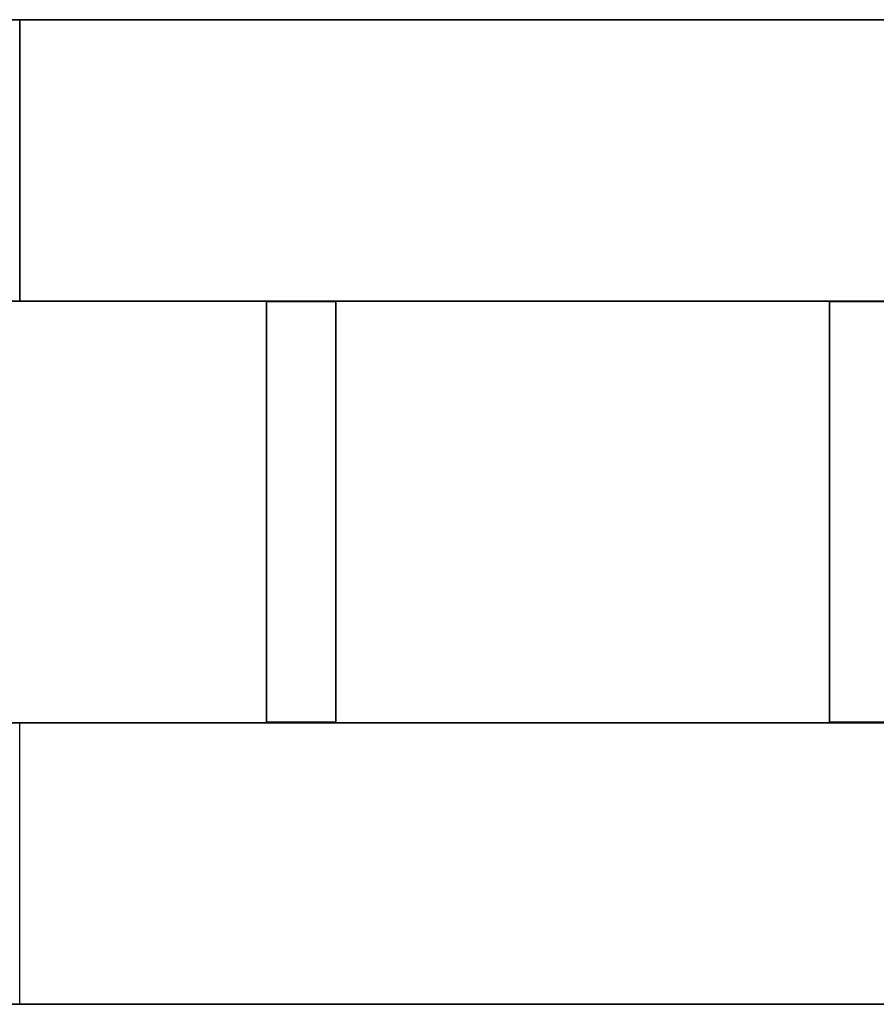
# Model space of a CAD drawing. Header units: millimetres. Extents: x -35 to 33166, y -35 to 31591.
# Tile 56 of 100: x 6835 to 7144, y 1653 to 2009. Entities that reach past the tile are written whole.
import ezdxf

# ---------------------------------------------------------------- set-up
doc = ezdxf.new("R2010")
doc.units = ezdxf.units.MM
doc.header["$LTSCALE"] = 25.4
doc.layers.get('0').update_dxf_attribs({"true_color": 0xffffff})
doc.layers.add('ICF - L1', color=7, linetype='Continuous', true_color=0xb4b464)
doc.layers.add('ICF - L2', color=7, linetype='Continuous', true_color=0x64ff64)

# ---------------------------------------------------------------- blocks, each defined once
blk = doc.blocks.new('Group4473')
for p, q in [((-101.6, 681.975, 457.2), (-101.6, 0, 457.2)), ((-101.6, 681.975), (-101.6, 0)), ((0, 0), (0, 681.975)), ((0, 681.975, 457.2), (0, 0, 457.2)), ((-101.6, 0), (0, 0)), ((0, 0, 457.2), (-101.6, 0, 457.2)), ((0, 0, 457.2), (0, 0)), ((-101.6, 0, 457.2), (-101.6, 0))]:
    blk.add_line(p, q)
blk = doc.blocks.new('6XR35_96_S_CUT_26_875')
blk.add_blockref('Group4473', (0, 0))
blk = doc.blocks.new('6XR35_90_C_Web')
for p, q in [((-76.07, -46.84, -12.5), (-76.07, 46.84, -12.5)), ((-76.07, 46.84, -12.5), (76.07, 46.84, -12.5)), ((76.07, 46.84, 12.5), (-76.07, 46.84, 12.5)), ((-76.07, 46.84, 12.5), (-76.07, -46.84, 12.5)), ((-76.07, 46.84, -12.5), (-76.07, 46.84, 12.5)), ((76.07, 46.84, -12.5), (76.07, -46.84, -12.5)), ((76.07, -46.84, 12.5), (76.07, 46.84, 12.5)), ((76.07, 46.84, 12.5), (76.07, 46.84, -12.5)), ((76.07, -46.84, -12.5), (-76.07, -46.84, -12.5)), ((-76.07, -46.84, 12.5), (76.07, -46.84, 12.5)), ((-76.07, -46.84, 12.5), (-76.07, -46.84, -12.5)), ((76.07, -46.84, -12.5), (76.07, -46.84, 12.5))]:
    blk.add_line(p, q)
blk = doc.blocks.new('Group428#1')
for p, q in [((-254, -254, 457.2), (-1092.2, -254, 457.2)), ((-254, -254), (-1092.2, -254)), ((-254, -685.8, 457.2), (-254, -254, 457.2)), ((-254, -685.8), (-254, -254)), ((-1092.2, -355.6, 457.2), (-355.6, -355.6, 457.2)), ((-1092.2, -355.6), (-355.6, -355.6)), ((-355.6, -355.6, 457.2), (-355.6, -685.8, 457.2)), ((-355.6, -355.6), (-355.6, -685.8)), ((-355.6, -685.8, 457.2), (-254, -685.8, 457.2)), ((-355.6, -685.8), (-355.6, -685.8, 457.2)), ((-355.6, -685.8), (-254, -685.8)), ((-254, -685.8, 457.2), (-254, -685.8))]:
    blk.add_line(p, q)
blk = doc.blocks.new('Group429#1')
for p, q in [((-1092.2, 0, 457.2), (0, 0, 457.2)), ((0, 0), (-1092.2, 0)), ((0, 0, 457.2), (0, -685.8, 457.2)), ((0, -685.8), (0, 0)), ((-227.79, -101.6, 457.2), (-1092.2, -101.6, 457.2)), ((-1092.2, -101.6), (-227.79, -101.6)), ((-101.6, -685.8, 457.2), (-101.6, -227.96, 457.2)), ((-101.6, -227.96), (-101.6, -685.8)), ((0, -685.8, 457.2), (-101.6, -685.8, 457.2)), ((-101.6, -685.8, 457.2), (-101.6, -685.8)), ((-101.6, -685.8), (0, -685.8)), ((0, -685.8), (0, -685.8, 457.2))]:
    blk.add_line(p, q)
blk = doc.blocks.new('6XR35_90_C#1')
for name in ['Group429#1', 'Group428#1']:
    blk.add_blockref(name, (0, 0))
at = {"extrusion": (1, -1.02405e-15, 1.15708e-14)}
for p in [(-177.67, 358.96, -584.2), (-177.67, 358.96, -381)]:
    blk.add_blockref('6XR35_90_C_Web', p, dxfattribs=at)
at = {"extrusion": (1, -1.02405e-15, -1.15708e-14)}
for p in [(-177.67, 97.84, -584.2), (-177.67, 97.84, -381)]:
    blk.add_blockref('6XR35_90_C_Web', p, dxfattribs=at)
blk = doc.blocks.new('6XR35_90_C')
for name in ['Group429#1', 'Group428#1']:
    blk.add_blockref(name, (0, 0))
at = {"extrusion": (9.17096e-16, 1, -1.15708e-14)}
for p in [(177.8, 99.45, -381), (177.8, 99.45, -584.2)]:
    blk.add_blockref('6XR35_90_C_Web', p, dxfattribs=at)
at = {"extrusion": (9.17096e-16, 1, 1.15708e-14)}
for p in [(177.8, 360.57, -381), (177.8, 360.57, -584.2)]:
    blk.add_blockref('6XR35_90_C_Web', p, dxfattribs=at)
blk = doc.blocks.new('Group8500')
for p, q in [((-254, -685.8, 0), (-254, -254, 0)), ((-254, -254, 457.2), (-254, -685.8, 457.2)), ((-355.6, -685.8, 457.2), (-355.6, -355.6, 457.2)), ((-355.6, -685.8, 0), (-355.6, -355.6, 0))]:
    blk.add_line(p, q)
blk = doc.blocks.new('Group8501')
for p, q in [((0, 0, 0), (0, -685.8, 0)), ((0, 0, 457.2), (0, -685.8, 457.2)), ((-101.6, -227.96, 0), (-101.6, -685.8, 0)), ((-101.6, -685.8, 457.2), (-101.6, -227.96, 457.2))]:
    blk.add_line(p, q)
blk = doc.blocks.new('6XR35_90_C_MSG#99')
for name in ['Group8501', 'Group8500']:
    blk.add_blockref(name, (0, 0))
at = {"extrusion": (9.17096e-16, 1, -1.15708e-14)}
for p in [(177.8, 99.45, -381), (177.8, 99.45, -584.2)]:
    blk.add_blockref('6XR35_90_C_Web', p, dxfattribs=at)
at = {"extrusion": (9.17096e-16, 1, 1.15708e-14)}
for p in [(177.8, 360.57, -381), (177.8, 360.57, -584.2)]:
    blk.add_blockref('6XR35_90_C_Web', p, dxfattribs=at)
blk = doc.blocks.new('Group8666')
for p, q in [((-254, -254, 0), (-1019.76, -254, 0)), ((-254, -254, 457.2), (-1019.76, -254, 457.2)), ((-355.6, -355.6, 0), (-1019.76, -355.6, 0)), ((-355.6, -355.6, 457.2), (-1019.76, -355.6, 457.2))]:
    blk.add_line(p, q)
blk = doc.blocks.new('Group8667')
for p, q in [((-1019.76, 0, 457.2), (0, 0, 457.2)), ((0, 0), (-1019.76, 0)), ((-227.79, -101.6), (-1019.76, -101.6)), ((-227.79, -101.6, 457.2), (-1019.76, -101.6, 457.2))]:
    blk.add_line(p, q)
blk = doc.blocks.new('6XR35_90_C_MSG#134')
for name in ['Group8667', 'Group8666']:
    blk.add_blockref(name, (0, 0))
at = {"extrusion": (1, -1.02405e-15, 1.15708e-14)}
for p in [(-177.67, 358.96, -584.2), (-177.67, 358.96, -381)]:
    blk.add_blockref('6XR35_90_C_Web', p, dxfattribs=at)
at = {"extrusion": (1, -1.02405e-15, -1.15708e-14)}
for p in [(-177.67, 97.84, -584.2), (-177.67, 97.84, -381)]:
    blk.add_blockref('6XR35_90_C_Web', p, dxfattribs=at)
blk = doc.blocks.new('Group#1509')
for p, q in [((-254, -685.8, 0), (-254, -254, 0)), ((-254, -254, 457.2), (-254, -685.8, 457.2)), ((-355.6, -685.8, 457.2), (-355.6, -355.6, 457.2)), ((-355.6, -685.8, 0), (-355.6, -355.6, 0))]:
    blk.add_line(p, q)
blk = doc.blocks.new('Group#1510')
for p, q in [((0, 0, 0), (0, -685.8, 0)), ((0, 0, 457.2), (0, -685.8, 457.2)), ((-101.6, -227.96, 0), (-101.6, -685.8, 0)), ((-101.6, -685.8, 457.2), (-101.6, -227.96, 457.2))]:
    blk.add_line(p, q)
blk = doc.blocks.new('6XR35_90_C_MSG#170')
for name in ['Group#1510', 'Group#1509']:
    blk.add_blockref(name, (0, 0))
at = {"extrusion": (9.17096e-16, 1, -1.15708e-14)}
for p in [(177.8, 99.45, -381), (177.8, 99.45, -584.2)]:
    blk.add_blockref('6XR35_90_C_Web', p, dxfattribs=at)
at = {"extrusion": (9.17096e-16, 1, 1.15708e-14)}
for p in [(177.8, 360.57, -381), (177.8, 360.57, -584.2)]:
    blk.add_blockref('6XR35_90_C_Web', p, dxfattribs=at)
blk = doc.blocks.new('Group#3342')
for p, q in [((-254, -254, 0), (-1019.76, -254, 0)), ((-254, -254, 457.2), (-1019.76, -254, 457.2)), ((-355.6, -355.6, 0), (-1019.76, -355.6, 0)), ((-355.6, -355.6, 457.2), (-1019.76, -355.6, 457.2))]:
    blk.add_line(p, q)
blk = doc.blocks.new('Group9305')
for p, q in [((-1019.76, 0, 457.2), (0, 0, 457.2)), ((0, 0, 0), (-1019.76, 0, 0)), ((-227.79, -101.6, 0), (-1019.76, -101.6, 0)), ((-227.79, -101.6, 457.2), (-1019.76, -101.6, 457.2))]:
    blk.add_line(p, q)
blk = doc.blocks.new('6XR35_90_C_MSG#207')
for name in ['Group9305', 'Group#3342']:
    blk.add_blockref(name, (0, 0))
at = {"extrusion": (1, -1.02405e-15, 1.15708e-14)}
for p in [(-177.67, 358.96, -584.2), (-177.67, 358.96, -381)]:
    blk.add_blockref('6XR35_90_C_Web', p, dxfattribs=at)
at = {"extrusion": (1, -1.02405e-15, -1.15708e-14)}
for p in [(-177.67, 97.84, -584.2), (-177.67, 97.84, -381)]:
    blk.add_blockref('6XR35_90_C_Web', p, dxfattribs=at)
blk = doc.blocks.new('Group#3562')
for p, q in [((-254, -685.8, 0), (-254, -254, 0)), ((-254, -254, 457.2), (-254, -685.8, 457.2)), ((-355.6, -685.8, 457.2), (-355.6, -355.6, 457.2)), ((-355.6, -685.8, 0), (-355.6, -355.6, 0))]:
    blk.add_line(p, q)
blk = doc.blocks.new('Group#3563')
for p, q in [((0, 0, 0), (0, -685.8, 0)), ((0, 0, 457.2), (0, -685.8, 457.2)), ((-101.6, -227.96, 0), (-101.6, -685.8, 0)), ((-101.6, -685.8, 457.2), (-101.6, -227.96, 457.2))]:
    blk.add_line(p, q)
blk = doc.blocks.new('6XR35_90_C_MSG#239')
for name in ['Group#3563', 'Group#3562']:
    blk.add_blockref(name, (0, 0))
at = {"extrusion": (9.17096e-16, 1, -1.15708e-14)}
for p in [(177.8, 99.45, -381), (177.8, 99.45, -584.2)]:
    blk.add_blockref('6XR35_90_C_Web', p, dxfattribs=at)
at = {"extrusion": (9.17096e-16, 1, 1.15708e-14)}
for p in [(177.8, 360.57, -381), (177.8, 360.57, -584.2)]:
    blk.add_blockref('6XR35_90_C_Web', p, dxfattribs=at)
blk = doc.blocks.new('Group#4009')
for p, q in [((-1092.2, -254, 457.2), (-254, -254, 457.2)), ((-1092.2, -254, 0), (-254, -254, 0)), ((-355.6, -355.6, 0), (-1092.2, -355.6, 0)), ((-1092.2, -355.6, 457.2), (-355.6, -355.6, 457.2))]:
    blk.add_line(p, q)
blk = doc.blocks.new('Group#4010')
for p, q in [((-1092.2, -0.02, 0), (-0.01, -0.02, 0)), ((-0.01, -0.02, 457.2), (-1092.2, -0.02, 457.2)), ((-227.79, -101.6, 457.2), (-1092.2, -101.6, 457.2)), ((-1092.2, -101.6, 0), (-227.79, -101.6, 0))]:
    blk.add_line(p, q)
blk = doc.blocks.new('6XR35_90_C_MSG#278')
for name in ['Group#4010', 'Group#4009']:
    blk.add_blockref(name, (0, 0))
at = {"extrusion": (1, -1.02405e-15, 1.15708e-14)}
for p in [(-177.67, 358.96, -584.2), (-177.67, 358.96, -381)]:
    blk.add_blockref('6XR35_90_C_Web', p, dxfattribs=at)
at = {"extrusion": (1, -1.02405e-15, -1.15708e-14)}
for p in [(-177.67, 97.84, -584.2), (-177.67, 97.84, -381)]:
    blk.add_blockref('6XR35_90_C_Web', p, dxfattribs=at)
blk = doc.blocks.new('Group3573')
at = {"layer": 'ICF - L1', "rotation": 90}
blk.add_blockref('6XR35_96_S_CUT_26_875', (6835.21, 2008.52, -100), dxfattribs=at)
at = {"layer": 'ICF - L1'}
for name, p in [('6XR35_90_C#1', (7521.01, 2008.52, 357.2)), ('6XR35_90_C_MSG#278', (7521.01, 2008.52, 3100.4)), ('6XR35_90_C_MSG#134', (7521.01, 2008.52, 1271.6)), ('6XR35_90_C_MSG#207', (7521.01, 2008.52, 2186))]:
    blk.add_blockref(name, p, dxfattribs=at)
at = {"layer": 'ICF - L1', "extrusion": (0, 0, -1), "zscale": -1, "rotation": 89.99999999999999}
for name, p in [('6XR35_90_C', (-7521.01, 2008.52, 100)), ('6XR35_90_C_MSG#99', (-7521.01, 2008.52, -814.4)), ('6XR35_90_C_MSG#170', (-7521.01, 2008.52, -1728.8)), ('6XR35_90_C_MSG#239', (-7521.01, 2008.52, -2643.2))]:
    blk.add_blockref(name, p, dxfattribs=at)
blk = doc.blocks.new('Group428')
for p, q in [((-254, -254, 457.2), (-1092.2, -254, 457.2)), ((-254, -254), (-1092.2, -254)), ((-254, -685.8, 457.2), (-254, -254, 457.2)), ((-254, -685.8), (-254, -254)), ((-1092.2, -355.6, 457.2), (-355.6, -355.6, 457.2)), ((-1092.2, -355.6), (-355.6, -355.6)), ((-355.6, -355.6, 457.2), (-355.6, -685.8, 457.2)), ((-355.6, -355.6), (-355.6, -685.8)), ((-355.6, -685.8, 457.2), (-254, -685.8, 457.2)), ((-355.6, -685.8), (-355.6, -685.8, 457.2)), ((-355.6, -685.8), (-254, -685.8)), ((-254, -685.8, 457.2), (-254, -685.8))]:
    blk.add_line(p, q)
blk = doc.blocks.new('6XR35_90_C#3')
for name in ['Group429#1', 'Group428']:
    blk.add_blockref(name, (0, 0))
at = {"extrusion": (1, -1.02405e-15, 1.15708e-14)}
for p in [(-177.67, 358.96, -584.2), (-177.67, 358.96, -381)]:
    blk.add_blockref('6XR35_90_C_Web', p, dxfattribs=at)
at = {"extrusion": (1, -1.02405e-15, -1.15708e-14)}
for p in [(-177.67, 97.84, -584.2), (-177.67, 97.84, -381)]:
    blk.add_blockref('6XR35_90_C_Web', p, dxfattribs=at)
at = {"extrusion": (9.17096e-16, 1, -1.15708e-14)}
for p in [(177.8, 99.45, -381), (177.8, 99.45, -584.2)]:
    blk.add_blockref('6XR35_90_C_Web', p, dxfattribs=at)
at = {"extrusion": (9.17096e-16, 1, 1.15708e-14)}
for p in [(177.8, 360.57, -381), (177.8, 360.57, -584.2)]:
    blk.add_blockref('6XR35_90_C_Web', p, dxfattribs=at)
blk = doc.blocks.new('Group8260')
for p, q in [((-101.6, 681.975, 457.2), (-101.6, 0, 457.2)), ((-101.6, 681.975), (-101.6, 0)), ((0, 0), (0, 681.975)), ((0, 681.975, 457.2), (0, 0, 457.2)), ((-101.6, 0), (0, 0)), ((0, 0, 457.2), (-101.6, 0, 457.2)), ((0, 0, 457.2), (0, 0)), ((-101.6, 0, 457.2), (-101.6, 0))]:
    blk.add_line(p, q)
blk = doc.blocks.new('6XR35_96_S#1_CUT_26_875')
blk.add_blockref('Group8260', (0, 0))
blk = doc.blocks.new('Group9444')
for p, q in [((-1092.2, -254, 0), (-254, -254, 0)), ((-1019.76, -254, 457.2), (-254, -254, 457.2)), ((-355.6, -355.6, 0), (-1092.2, -355.6, 0)), ((-355.6, -355.6, 457.2), (-1019.76, -355.6, 457.2))]:
    blk.add_line(p, q)
blk = doc.blocks.new('Group9445')
for p, q in [((-1092.2, 0, 0), (0, 0, 0)), ((-1019.76, 0, 457.2), (0, 0, 457.2)), ((-227.79, -101.6, 0), (-1092.2, -101.6, 0)), ((-227.79, -101.6, 457.2), (-1019.76, -101.6, 457.2))]:
    blk.add_line(p, q)
blk = doc.blocks.new('6XR35_90_C#3_MSG#34')
for name in ['Group9445', 'Group9444']:
    blk.add_blockref(name, (0, 0))
at = {"extrusion": (1, -1.02405e-15, 1.15708e-14)}
for p in [(-177.67, 358.96, -584.2), (-177.67, 358.96, -381)]:
    blk.add_blockref('6XR35_90_C_Web', p, dxfattribs=at)
at = {"extrusion": (1, -1.02405e-15, -1.15708e-14)}
for p in [(-177.67, 97.84, -584.2), (-177.67, 97.84, -381)]:
    blk.add_blockref('6XR35_90_C_Web', p, dxfattribs=at)
blk = doc.blocks.new('Group#4805')
for p, q in [((-254, -254, 0), (-1019.76, -254, 0)), ((-254, -254, 457.2), (-1019.76, -254, 457.2)), ((-355.6, -355.6, 0), (-1019.76, -355.6, 0)), ((-355.6, -355.6, 457.2), (-1019.76, -355.6, 457.2))]:
    blk.add_line(p, q)
blk = doc.blocks.new('Group#4806')
for p, q in [((0, 0, 0), (-1019.76, 0, 0)), ((-1019.76, 0, 457.2), (0, 0, 457.2)), ((-227.79, -101.6, 0), (-1019.76, -101.6, 0)), ((-227.79, -101.6, 457.2), (-1019.76, -101.6, 457.2))]:
    blk.add_line(p, q)
blk = doc.blocks.new('6XR35_90_C#3_MSG#59')
for name in ['Group#4806', 'Group#4805']:
    blk.add_blockref(name, (0, 0))
at = {"extrusion": (1, -1.02405e-15, 1.15708e-14)}
for p in [(-177.67, 358.96, -584.2), (-177.67, 358.96, -381)]:
    blk.add_blockref('6XR35_90_C_Web', p, dxfattribs=at)
at = {"extrusion": (1, -1.02405e-15, -1.15708e-14)}
for p in [(-177.67, 97.84, -584.2), (-177.67, 97.84, -381)]:
    blk.add_blockref('6XR35_90_C_Web', p, dxfattribs=at)
blk = doc.blocks.new('Group#4851')
for p, q in [((-254, -254, 0), (-254, -685.8, 0)), ((-355.6, -355.6, 124.2), (-355.6, -685.8, 124.2)), ((-355.6, -685.8, 0), (-355.6, -355.6, 0)), ((-254, -685.8, 124.2), (-254, -355.6, 124.2))]:
    blk.add_line(p, q)
blk = doc.blocks.new('Group10412')
for p, q in [((0, 0, 0), (0, -685.8, 0)), ((-101.6, -227.96, 0), (-101.6, -685.8, 0)), ((-101.6, -355.6, 124.2), (-101.6, -685.8, 124.2)), ((0, -685.8, 124.2), (0, -355.6, 124.2))]:
    blk.add_line(p, q)
blk = doc.blocks.new('Group10413')
for p, q in [((-76.07, 24.75, 12.5), (76.07, 24.75, 12.5)), ((76.07, 24.75, -12.5), (-76.07, 24.75, -12.5)), ((-76.07, 24.75, -12.5), (-76.07, 24.75, 12.5)), ((-76.07, -46.84, -12.5), (-76.07, 24.75, -12.5)), ((-76.07, -46.84, 12.5), (-76.07, 24.75, 12.5)), ((76.07, 24.75, 12.5), (76.07, 24.75, -12.5)), ((76.07, -46.84, -12.5), (76.07, 24.75, -12.5)), ((76.07, -46.84, 12.5), (76.07, 24.75, 12.5)), ((-76.07, -46.84, -12.5), (76.07, -46.84, -12.5)), ((76.07, -46.84, 12.5), (-76.07, -46.84, 12.5)), ((-76.07, -46.84, 12.5), (-76.07, -46.84, -12.5)), ((76.07, -46.84, 12.5), (76.07, -46.84, -12.5))]:
    blk.add_line(p, q)
blk = doc.blocks.new('Group10414')
for p, q in [((-76.07, 24.75, 12.5), (76.07, 24.75, 12.5)), ((76.07, 24.75, -12.5), (-76.07, 24.75, -12.5)), ((-76.07, 24.75, -12.5), (-76.07, 24.75, 12.5)), ((-76.07, -46.84, -12.5), (-76.07, 24.75, -12.5)), ((-76.07, -46.84, 12.5), (-76.07, 24.75, 12.5)), ((76.07, 24.75, 12.5), (76.07, 24.75, -12.5)), ((76.07, -46.84, -12.5), (76.07, 24.75, -12.5)), ((76.07, -46.84, 12.5), (76.07, 24.75, 12.5)), ((-76.07, -46.84, -12.5), (76.07, -46.84, -12.5)), ((76.07, -46.84, 12.5), (-76.07, -46.84, 12.5)), ((-76.07, -46.84, 12.5), (-76.07, -46.84, -12.5)), ((76.07, -46.84, 12.5), (76.07, -46.84, -12.5))]:
    blk.add_line(p, q)
blk = doc.blocks.new('6XR35_90_C#3_MSG#96')
for name in ['Group10412', 'Group#4851']:
    blk.add_blockref(name, (0, 0))
at = {"extrusion": (9.17096e-16, 1, -1.15708e-14)}
for name, p in [('Group10414', (177.8, 99.45, -381)), ('Group10413', (177.8, 99.45, -584.2))]:
    blk.add_blockref(name, p, dxfattribs=at)
blk = doc.blocks.new('Group3664')
at = {"layer": 'ICF - L2', "rotation": 90}
blk.add_blockref('6XR35_96_S#1_CUT_26_875', (6835.21, 2008.52, 3557.6), dxfattribs=at)
at = {"layer": 'ICF - L2'}
for name, p in [('6XR35_90_C#3_MSG#34', (7521.01, 2008.52, 4014.8)), ('6XR35_90_C#3', (7521.01, 2008.52, 5843.6)), ('6XR35_90_C#3_MSG#59', (7521.01, 2008.52, 4929.2))]:
    blk.add_blockref(name, p, dxfattribs=at)
at = {"layer": 'ICF - L2', "extrusion": (0, 0, -1), "zscale": -1, "rotation": 89.99999999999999}
for name, p in [('6XR35_90_C#3', (-7521.01, 2008.52, -4472)), ('6XR35_90_C#3', (-7521.01, 2008.52, -3557.6)), ('6XR35_90_C#3', (-7521.01, 2008.52, -5386.4)), ('6XR35_90_C#3_MSG#96', (-7521.01, 2008.52, -6300.8))]:
    blk.add_blockref(name, p, dxfattribs=at)

msp = doc.modelspace()

# ---------------------------------------------------------------- block references
for name in ['Group3573', 'Group3664']:
    msp.add_blockref(name, (0, 0))

doc.saveas('drawing.dxf')
